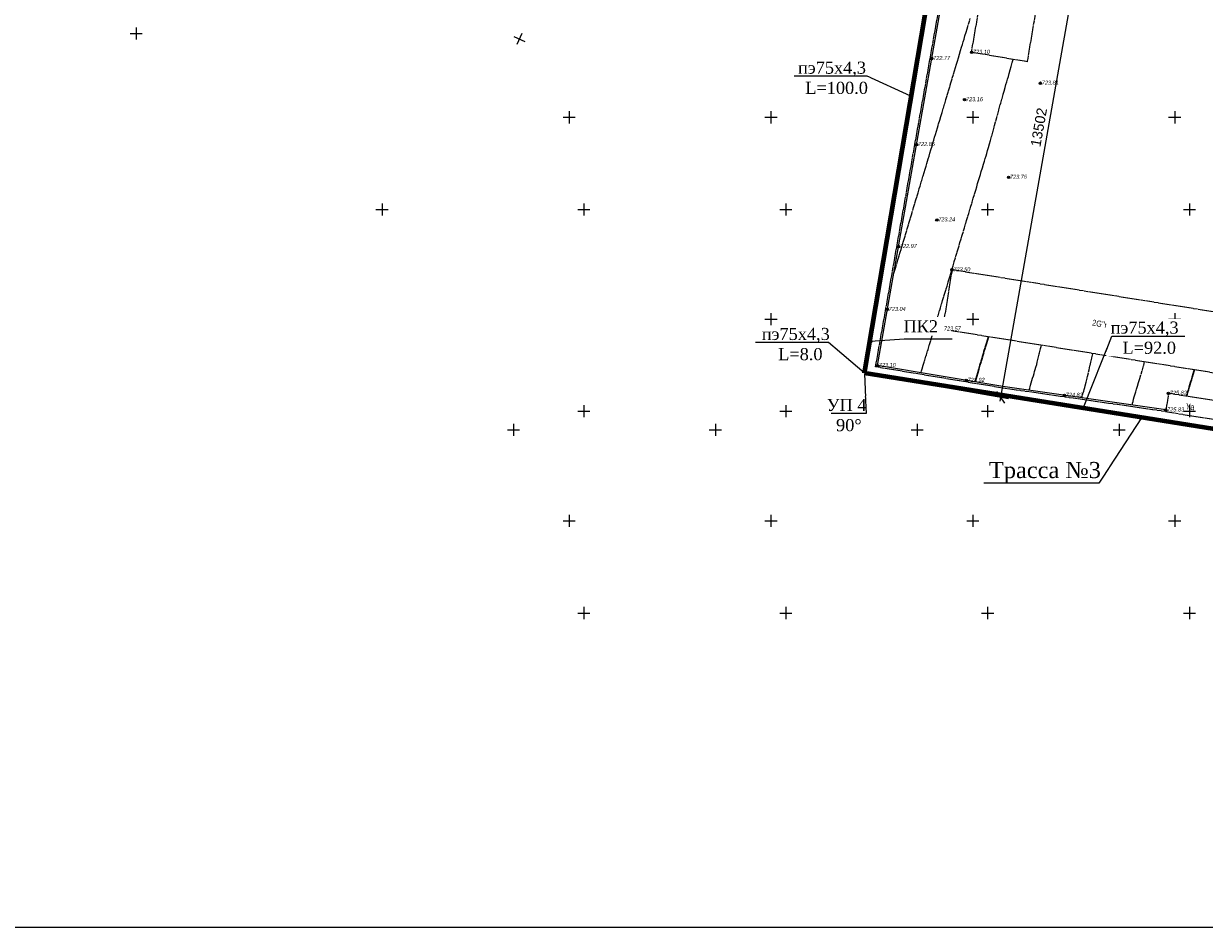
# Model space of a CAD drawing. Header units: millimetres. Extents: x 366033 to 446362, y 4247208 to 4265071.
# Tile 31 of 159: x 435771 to 436063, y 4250895 to 4251119. Entities that reach past the tile are written whole.
import ezdxf
from ezdxf import colors
from ezdxf.entities.mleader import LeaderData, LeaderLine
from ezdxf.enums import TextEntityAlignment as Align
from ezdxf.math import Vec2, Vec3

# ---------------------------------------------------------------- set-up
doc = ezdxf.new("R2010")
doc.units = ezdxf.units.MM
doc.header["$PDMODE"] = 32
doc.header["$PDSIZE"] = 0.6
for name, pattern in [('Build_Contour_Notresid_m1', [1, 1, 0]), ('Fence_Stone_Contour_Mr1m_m1', [1, 1, 0]), ('Relef_Horizontal_Basic_m1', [1, 1, 0]), ('Relef_Horizontal_Bold_m1', [1, 1, 0])]:
    doc.linetypes.add(name, pattern=pattern)
for name, color, linetype, true_color in [('BUILD_NORES_CNTUR_P', 7, 'Continuous', 0x000000), ('BUILD_NORES_TITLE_T', 7, 'Continuous', 0x000000), ('FENCE_GRDRL_#####_L', 7, 'Continuous', 0x000000), ('GEODS_POINT_GRID#_B', 7, 'Continuous', 0x000000), ('RELEF_HRZNT_BASIC_L', 7, 'Continuous', 0x000000), ('RELEF_HRZNT_BOLD#_L', 7, 'Continuous', 0x000000), ('RELEF_POINT_PICKT_B', 7, 'Continuous', 0x000000), ('RELEF_POINT_PICKT_T', 7, 'Continuous', 0x000000)]:
    doc.layers.add(name, color=color, linetype=linetype, true_color=true_color)
doc.layers.add('КАБЕЛ', color=20, linetype='Continuous', lineweight=50)
doc.layers.add('стен', color=7, linetype='Continuous')
doc.styles.add('ISOPEUR', font='isocpeui.ttf')
doc.styles.add('style1', font='arial.ttf', dxfattribs={"height": 2.5})
doc.styles.add('Д-431 (Arial Narrow К)', font='ARIALNI.TTF', dxfattribs={"height": 1})
doc.styles.add('Р-131 (Arial Narrow)', font='ARIALN.TTF', dxfattribs={"height": 1})
doc.linetypes.add('Fence_Stone_Mr1m_08_m1', pattern='A,8,[1,Topography.shx,S=0.8,R=90,X=0,Y=0],0', length=8)
doc.dimstyles.new('ISO-25$0', dxfattribs={"dimtxt": 2.5, "dimasz": 2.5, "dimexe": 2, "dimexo": 1, "dimgap": 1, "dimtad": 1, "dimdec": 0, "dimlfac": 100, "dimtxsty": 'style1', "dimblk": 'OBLIQUE', "dimcen": 2, "dimdle": 1, "dimadec": 0, "dimazin": 0, "dimtfac": 1, "dimtdec": 0, "dimtmove": 0, "dimatfit": 3, "dimldrblk": 'OBLIQUE', "dimfxl": 1, "dimarcsym": 0})

# ---------------------------------------------------------------- blocks, each defined once
blk = doc.blocks.new('CrossCoord_m1')
at = {"layer": 'GEODS_POINT_GRID#_B', "color": 3, "lineweight": 20, "true_color": 0x00ff00, "flags": 128}
for points in [[(-3, 0), (3, 0)], [(0, 3), (0, -3)]]:
    blk.add_lwpolyline(points, dxfattribs=at)
blk = doc.blocks.new('PointHight_m1')
at = {"layer": 'RELEF_POINT_PICKT_B', "linetype": 'Continuous', "lineweight": 15, "true_color": 0x000000}
h = blk.add_hatch(color=18, dxfattribs=at)
edge = h.paths.add_edge_path()
edge.add_arc((0, 0), 0.3, 0, 360)
at = {"layer": 'RELEF_POINT_PICKT_B', "color": 18, "linetype": 'Continuous', "lineweight": 15, "true_color": 0x000000}
blk.add_circle((0, 0), 0.3, dxfattribs=at)
blk.add_point((0, 0), dxfattribs=at)
blk = doc.blocks.new('_Oblique')
at = {"color": 0, "linetype": 'ByBlock', "lineweight": -2}
blk.add_line((-0.5, -0.5), (0.5, 0.5), dxfattribs=at)
blk = doc.blocks.new('*D378')
at = {"color": 0, "lineweight": -2, "transparency": 16777216}
for p, q in [((436002.41, 4251165.14), (436038.09, 4251158.85)), ((436036.29, 4251160.18), (436012.5, 4251025.24)), ((435978.97, 4251032.17), (436014.64, 4251025.88))]:
    blk.add_line(p, q, dxfattribs=at)
at = {"layer": 'Defpoints', "color": 0, "lineweight": 0, "transparency": 16777216}
for p in [(436001.43, 4251165.31), (435977.98, 4251032.34), (436012.67, 4251026.23)]:
    blk.add_point(p, dxfattribs=at)
at = {"color": 0, "lineweight": -2, "transparency": 16777216, "xscale": 2.5, "yscale": 2.5, "zscale": 2.5}
for p, rotation in [((436036.12, 4251159.19), 79.9995722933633), ((436012.67, 4251026.23), 259.9995722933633)]:
    blk.add_blockref('_Oblique', p, dxfattribs=dict(at, rotation=rotation))
at = {"color": 0, "lineweight": 0, "transparency": 16777216, "insert": (436022.15, 4251093.11), "char_height": 2.5, "attachment_point": 5, "rotation": 79.9996, "style": 'style1'}
blk.add_mtext('13502', dxfattribs=at)

msp = doc.modelspace()

# ---------------------------------------------------------------- hatches: boundary and pattern name
at = {"layer": 'стен'}
h = msp.add_hatch(color=256, dxfattribs=at)
h.dxf.hatch_style = 1
edge = h.paths.add_edge_path()
edge.add_arc((435980.298, 4251040.067), 0.45, 0, 360)

# ---------------------------------------------------------------- linework, layer by layer
at = {"color": 5, "lineweight": 80}
for p, q in [((435978.967, 4251032.178, -714.377), (436001.428, 4251165.311, -714.377)), ((436083.56, 4251015.467, -714.377), (435978.967, 4251032.178, -714.377))]:
    msp.add_line(p, q, dxfattribs=at)
msp.add_circle((435980.298, 4251040.067, -889.678), 0.45)
at = {"layer": 'BUILD_NORES_CNTUR_P', "color": 18, "linetype": 'Build_Contour_Notresid_m1', "lineweight": 13, "true_color": 0x000000, "elevation": -714.377, "flags": 128}
for points in [[(436005.489, 4251111.676), (436008.95, 4251132.08), (436022.7, 4251129.747), (436019.238, 4251109.343)], [(435998.283, 4251043.118), (436075.126, 4251030.765), (436077.484, 4251045.431), (436000.641, 4251057.785)], [(436053.536, 4251022.668), (436065.6, 4251020.75), (436066.32, 4251025.274), (436054.255, 4251027.193)]]:
    msp.add_lwpolyline(points, close=True, dxfattribs=at)
at = {"layer": 'FENCE_GRDRL_#####_L', "color": 18, "linetype": 'Fence_Stone_Mr1m_08_m1', "lineweight": 13, "true_color": 0x000000, "elevation": -714.377, "flags": 128}
msp.add_lwpolyline([(436053.593, 4251023.064), (436013.218, 4251028.892), (435982.179, 4251034.074), (435992.744, 4251093.875), (436009.125, 4251186.275), (436004.035, 4251185.581), (435981.64, 4251183.789), (435971.813, 4251182.988)], dxfattribs=at)
at = {"layer": 'FENCE_GRDRL_#####_L', "color": 18, "linetype": 'Fence_Stone_Contour_Mr1m_m1', "lineweight": 13, "true_color": 0x000000, "elevation": -714.377, "flags": 128}
msp.add_lwpolyline([(436053.536, 4251022.668), (436013.157, 4251028.497), (435981.715, 4251033.746), (435992.35, 4251093.945), (436008.638, 4251185.818), (436004.063, 4251185.182), (435981.668, 4251183.39), (435971.845, 4251182.589), (435971.813, 4251182.988)], dxfattribs=at)
at = {"layer": 'RELEF_HRZNT_BASIC_L', "color": 34, "linetype": 'Relef_Horizontal_Basic_m1', "lineweight": 15, "true_color": 0xa55200}
for points, elevation in [([(435986.158, 4251056.594), (435986.192, 4251056.71), (435986.272, 4251056.976), (435986.413, 4251057.447), (435986.633, 4251058.183), (435986.941, 4251059.211), (435987.261, 4251060.28), (435987.567, 4251061.303), (435987.833, 4251062.191), (435988.033, 4251062.86), (435988.141, 4251063.222), (435988.232, 4251063.524), (435988.302, 4251063.76), (435988.373, 4251063.995), (435988.463, 4251064.297), (435988.568, 4251064.646), (435988.8, 4251065.424), (435989.14, 4251066.56), (435989.566, 4251067.983), (435990.056, 4251069.62), (435990.589, 4251071.401), (435991.144, 4251073.254), (435991.699, 4251075.108), (435992.232, 4251076.89), (435992.723, 4251078.53), (435993.15, 4251079.956), (435993.491, 4251081.097), (435993.726, 4251081.881), (435993.984, 4251082.745), (435994.203, 4251083.477), (435994.396, 4251084.12), (435994.575, 4251084.719), (435994.754, 4251085.318), (435994.947, 4251085.961), (435995.166, 4251086.693), (435995.424, 4251087.557), (435995.688, 4251088.439), (435995.922, 4251089.22), (435996.137, 4251089.938), (435996.345, 4251090.632), (435996.557, 4251091.342), (435996.785, 4251092.104), (435997.041, 4251092.959), (435997.336, 4251093.944), (435997.602, 4251094.835), (435997.889, 4251095.794), (435998.193, 4251096.807), (435998.508, 4251097.859), (435998.83, 4251098.936), (435999.154, 4251100.021), (435999.477, 4251101.1), (435999.794, 4251102.158), (436000.1, 4251103.18), (436000.391, 4251104.151), (436000.721, 4251105.255), (436001.014, 4251106.236), (436001.28, 4251107.123), (436001.527, 4251107.947), (436001.763, 4251108.738), (436001.999, 4251109.526), (436002.243, 4251110.341), (436002.504, 4251111.212), (436002.785, 4251112.152), (436003.019, 4251112.933), (436003.224, 4251113.618), (436003.42, 4251114.272), (436003.625, 4251114.958), (436003.858, 4251115.739), (436004.14, 4251116.678), (436004.382, 4251117.488), (436004.73, 4251118.651), (436005.16, 4251120.088)], 8.623), ([(435992.966, 4251032.273), (435993.008, 4251032.414), (435993.104, 4251032.732), (435993.272, 4251033.293), (435993.534, 4251034.169), (435993.905, 4251035.41), (435994.302, 4251036.737), (435994.7, 4251038.064), (435995.072, 4251039.31), (435995.396, 4251040.39), (435995.644, 4251041.221), (435995.794, 4251041.72), (435995.937, 4251042.199), (435996.051, 4251042.578), (435996.154, 4251042.925), (435996.268, 4251043.305), (435996.411, 4251043.783), (435996.57, 4251044.315), (435996.875, 4251045.334), (435997.293, 4251046.728), (435997.788, 4251048.384), (435998.328, 4251050.187), (435998.877, 4251052.024), (435999.404, 4251053.782), (435999.872, 4251055.348), (436000.249, 4251056.607), (436000.501, 4251057.448), (436000.593, 4251057.755), (436000.621, 4251057.85), (436000.694, 4251058.095), (436000.899, 4251058.779), (436001.214, 4251059.832), (436001.619, 4251061.186), (436002.094, 4251062.772), (436002.617, 4251064.52), (436003.168, 4251066.361), (436003.727, 4251068.228), (436004.272, 4251070.049), (436004.783, 4251071.757), (436005.24, 4251073.283), (436005.621, 4251074.557), (436005.906, 4251075.511), (436006.221, 4251076.56), (436006.502, 4251077.5), (436006.757, 4251078.353), (436006.994, 4251079.145), (436007.22, 4251079.899), (436007.442, 4251080.641), (436007.667, 4251081.393), (436007.903, 4251082.181), (436008.156, 4251083.029), (436008.43, 4251083.939), (436008.664, 4251084.709), (436008.871, 4251085.386), (436009.063, 4251086.017), (436009.254, 4251086.648), (436009.457, 4251087.326), (436009.683, 4251088.098), (436009.947, 4251089.012), (436010.187, 4251089.863), (436010.483, 4251090.93), (436010.822, 4251092.164), (436011.19, 4251093.514), (436011.575, 4251094.931), (436011.965, 4251096.365), (436012.345, 4251097.767), (436012.705, 4251099.088), (436013.029, 4251100.276), (436013.307, 4251101.284), (436013.524, 4251102.061), (436013.787, 4251102.976), (436014.011, 4251103.735), (436014.21, 4251104.4), (436014.402, 4251105.034), (436014.601, 4251105.7), (436014.824, 4251106.459), (436015.087, 4251107.373), (436015.308, 4251108.161), (436015.645, 4251109.378), (436015.796, 4251109.927)], 9.123), ([(436019.751, 4251028.022), (436019.77, 4251028.089), (436019.811, 4251028.228), (436019.877, 4251028.454), (436019.974, 4251028.786), (436020.109, 4251029.25), (436020.261, 4251029.768), (436020.429, 4251030.34), (436020.614, 4251030.966), (436020.795, 4251031.565), (436020.957, 4251032.087), (436021.112, 4251032.578), (436021.267, 4251033.086), (436021.434, 4251033.659), (436021.622, 4251034.343), (436021.766, 4251034.919), (436022.004, 4251035.901), (436022.318, 4251037.221), (436022.692, 4251038.809), (436022.779, 4251039.18)], 10.123), ([(436032.805, 4251026.065), (436032.814, 4251026.098), (436032.832, 4251026.17), (436032.864, 4251026.294), (436032.914, 4251026.488), (436032.993, 4251026.778), (436033.063, 4251027.012), (436033.161, 4251027.328), (436033.279, 4251027.711), (436033.409, 4251028.149), (436033.542, 4251028.629), (436033.651, 4251029.072), (436033.872, 4251029.998), (436034.188, 4251031.332), (436034.58, 4251032.999), (436035.033, 4251034.925), (436035.528, 4251037.035), (436035.55, 4251037.127)], 10.623), ([(436045.259, 4251024.267), (436045.279, 4251024.342), (436045.32, 4251024.502), (436045.387, 4251024.763), (436045.487, 4251025.153), (436045.629, 4251025.707), (436045.795, 4251026.334), (436045.987, 4251027.032), (436046.141, 4251027.559), (436046.344, 4251028.216), (436046.586, 4251028.991), (436046.859, 4251029.872), (436047.157, 4251030.845), (436047.471, 4251031.9), (436047.793, 4251033.022), (436048.115, 4251034.201), (436048.339, 4251035.071)], 11.123)]:
    msp.add_lwpolyline(points, dxfattribs=dict(at, elevation=elevation))
at = {"layer": 'RELEF_HRZNT_BOLD#_L', "color": 34, "linetype": 'Relef_Horizontal_Bold_m1', "lineweight": 30, "true_color": 0xa55200}
for points, elevation in [([(436006.376, 4251030.065), (436006.413, 4251030.191), (436006.49, 4251030.452), (436006.611, 4251030.867), (436006.785, 4251031.464), (436007.023, 4251032.281), (436007.284, 4251033.175), (436007.569, 4251034.147), (436007.876, 4251035.196), (436008.207, 4251036.322), (436008.563, 4251037.524), (436008.874, 4251038.563), (436009.162, 4251039.497), (436009.433, 4251040.362), (436009.695, 4251041.193), (436009.721, 4251041.279)], 9.623), ([(436058.757, 4251026.477), (436058.862, 4251026.88), (436059.004, 4251027.411), (436059.178, 4251028.035), (436059.364, 4251028.682), (436059.544, 4251029.28), (436059.726, 4251029.871), (436059.92, 4251030.494), (436060.135, 4251031.191), (436060.381, 4251032.002), (436060.569, 4251032.621), (436060.713, 4251033.082)], 11.623)]:
    msp.add_lwpolyline(points, dxfattribs=dict(at, elevation=elevation))

# ---------------------------------------------------------------- block references
at = {"layer": 'GEODS_POINT_GRID#_B', "color": 3, "true_color": 0x00ff00, "xscale": 0.5, "yscale": 0.5, "zscale": 0.5}
for p in [(435798.571, 4251116.333, -714.377), (435905.797, 4251095.579, -714.377), (435955.797, 4251095.579, -714.377), (436005.797, 4251095.579, -714.377), (436055.797, 4251095.579, -714.377), (435859.469, 4251072.756, -714.377), (435909.469, 4251072.756, -714.377), (435959.469, 4251072.756, -714.377), (436009.469, 4251072.756, -714.377), (436059.469, 4251072.756, -714.377), (435955.797, 4251045.579, -714.377), (436005.797, 4251045.579, -714.377), (436055.797, 4251045.579, -714.377), (435909.469, 4251022.756, -714.377), (435959.469, 4251022.756, -714.377), (436009.469, 4251022.756, -714.377), (436059.469, 4251022.756, -714.377), (435892.028, 4251018.174, -700.485), (435942.028, 4251018.174, -700.485), (435992.028, 4251018.174, -700.485), (435905.797, 4250995.579, -714.377), (435955.797, 4250995.579, -714.377), (436005.797, 4250995.579, -714.377), (436055.797, 4250995.579, -714.377), (435909.469, 4250972.756, -714.377), (435959.469, 4250972.756, -714.377), (436009.469, 4250972.756, -714.377), (436059.469, 4250972.756, -714.377)]:
    msp.add_blockref('CrossCoord_m1', p, dxfattribs=at)
at = {"layer": 'GEODS_POINT_GRID#_B', "color": 3, "true_color": 0x00ff00, "xscale": 0.5, "yscale": 0.5, "zscale": 0.5, "rotation": 334.5559210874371}
msp.add_blockref('CrossCoord_m1', (435893.491, 4251114.984, -714.377), dxfattribs=at)
at = {"layer": 'RELEF_POINT_PICKT_B', "color": 18, "true_color": 0x000000, "xscale": 0.5, "yscale": 0.5, "zscale": 0.5}
for p in [(436005.489, 4251111.676, 8.724), (436005.489, 4251111.676, 8.724), (435995.628, 4251110.144, 8.39), (435995.628, 4251110.144, 8.39), (436022.546, 4251104.03, 9.433), (436022.546, 4251104.03, 9.433), (436003.747, 4251099.927, 8.787), (436003.747, 4251099.927, 8.787), (435991.852, 4251088.828, 8.482), (435991.852, 4251088.828, 8.482), (436014.658, 4251080.716, 9.378), (436014.658, 4251080.716, 9.378), (435996.89, 4251070.148, 8.86), (435996.89, 4251070.148, 8.86), (435987.387, 4251063.55, 8.592), (435987.387, 4251063.55, 8.592), (436000.641, 4251057.785, 9.124), (436000.641, 4251057.785, 9.124), (435984.634, 4251047.968, 8.66), (435984.634, 4251047.968, 8.66), (435998.283, 4251043.118, 9.196), (435998.283, 4251043.118, 9.196), (435982.179, 4251034.074, 8.721), (435982.179, 4251034.074, 8.721), (436004.184, 4251030.4, 9.541), (436004.184, 4251030.4, 9.541), (436028.472, 4251026.69, 10.449), (436028.472, 4251026.69, 10.449), (436054.255, 4251027.193, 11.441), (436054.255, 4251027.193, 11.441), (436053.593, 4251023.064, 11.457), (436053.593, 4251023.064, 11.457)]:
    msp.add_blockref('PointHight_m1', p, dxfattribs=at)

# ---------------------------------------------------------------- texts
at = {"layer": 'BUILD_NORES_TITLE_T', "color": 18, "true_color": 0x000000, "style": 'Р-131 (Arial Narrow)'}
for s, rotation, p in [("2G'Ya", 350.86729, (436037.831, 4251044.343, -714.377)), ('Ya', 350.70637, (436059.627, 4251023.884, -714.377))]:
    msp.add_text(s, height=1.5, rotation=rotation, dxfattribs=at).set_placement(p, align=Align.MIDDLE)
at = {"layer": 'RELEF_POINT_PICKT_T', "color": 18, "true_color": 0x000000, "style": 'Д-431 (Arial Narrow К)'}
for s, p in [('723.10', (436005.839, 4251111.811, -714.377)), ('723.10', (436005.839, 4251111.811, -714.377)), ('722.77', (435995.978, 4251110.279, -714.377)), ('722.77', (435995.978, 4251110.279, -714.377)), ('723.81', (436022.896, 4251104.165, -714.377)), ('723.81', (436022.896, 4251104.165, -714.377)), ('723.16', (436004.097, 4251100.062, -714.377)), ('723.16', (436004.097, 4251100.062, -714.377)), ('722.86', (435992.202, 4251088.963, -714.377)), ('722.86', (435992.202, 4251088.963, -714.377)), ('723.76', (436015.008, 4251080.851, -714.377)), ('723.76', (436015.008, 4251080.851, -714.377)), ('723.24', (435997.24, 4251070.283, -714.377)), ('723.24', (435997.24, 4251070.283, -714.377)), ('722.97', (435987.737, 4251063.685, -714.377)), ('722.97', (435987.737, 4251063.685, -714.377)), ('723.50', (436000.991, 4251057.92, -714.377)), ('723.50', (436000.991, 4251057.92, -714.377)), ('723.04', (435984.984, 4251048.103, -714.377)), ('723.04', (435984.984, 4251048.103, -714.377)), ('723.57', (435998.633, 4251043.253, -714.377)), ('723.57', (435998.633, 4251043.253, -714.377)), ('723.10', (435982.529, 4251034.209, -714.377)), ('723.10', (435982.529, 4251034.209, -714.377)), ('723.92', (436004.534, 4251030.535, -714.377)), ('723.92', (436004.534, 4251030.535, -714.377)), ('724.83', (436028.822, 4251026.825, -714.377)), ('724.83', (436028.822, 4251026.825, -714.377)), ('725.82', (436054.605, 4251027.328, -714.377)), ('725.82', (436054.605, 4251027.328, -714.377)), ('725.83', (436053.943, 4251023.199, -714.377)), ('725.83', (436053.943, 4251023.199, -714.377))]:
    msp.add_text(s, height=1, dxfattribs=at).set_placement(p, align=Align.MIDDLE_LEFT)

# ---------------------------------------------------------------- next in the draw order: leaders
at = {"layer": 'КАБЕЛ', "color": 6, "lineweight": 25}
ml = msp.add_multileader_mtext('Standard', dxfattribs=at)
ml.set_content('{\\fTimes New Roman|b0|i0|c204|p18;\\C1;УП 4\\P 90%%D}', color=159, style='ISOPEUR')
ml.set_leader_properties(lineweight=20)
ml.build(insert=Vec2(0, 0))
ml.multileader.update_dxf_attribs({"text_left_attachment_type": 6, "text_right_attachment_type": 6, "dogleg_length": 74.065, "arrow_head_size": 0.143})
ctx = ml.context
ctx.base_point, ctx.char_height, ctx.arrow_head_size, ctx.landing_gap_size, ctx.plane_origin = Vec3(435969.736, 4251022.211, -714.377), 3, 0.143, 0.0713, Vec3(436033.245, 4250980.942, -714.377)
ctx.left_attachment, ctx.right_attachment, ctx.text_align_type = 6, 6, 1
notes = []
notes.append((ctx, [(1, (1, 1, 0), (435979.356, 4251022.211, -714.377), (-1, 0), 0.0298, [(0, [(435978.966, 4251032.171, -714.377)], 0, [])])]))
ctx.mtext.insert, ctx.mtext.width, ctx.mtext.alignment, ctx.mtext.flow_direction = Vec3(435974.531, 4251025.811, -714.377), 15.85556, 2, 5
ctx.mtext.has_bg_fill, ctx.mtext.bg_color, ctx.mtext.bg_scale_factor, ctx.mtext.bg_transparency, ctx.mtext.use_window_bg_color = 1, -1073741824, 1.2, 0, 1
ml = msp.add_multileader_mtext('Standard', dxfattribs=at)
ml.set_content('{\\fTimes New Roman|b0|i0|c204|p18;\\C6;Трасса №3}', color=159, style='ISOPEUR')
ml.set_leader_properties(lineweight=20)
ml.build(insert=Vec2(0, 0))
ml.multileader.update_dxf_attribs({"text_left_attachment_type": 6, "text_right_attachment_type": 6, "dogleg_length": 74.065, "arrow_head_size": 0.143})
ctx = ml.context
ctx.base_point, ctx.char_height, ctx.arrow_head_size, ctx.landing_gap_size, ctx.plane_origin = Vec3(436010.361, 4251004.929, -714.377), 4.00002, 0.143, 0.0713, Vec3(436064.527, 4250931.865, -714.377)
ctx.left_attachment, ctx.right_attachment, ctx.text_align_type = 6, 6, 1
notes.append((ctx, [(1, (1, 1, 0), (436036.976, 4251004.929, -714.377), (-1, 0), 0.0298, [(0, [(436047.681, 4251021.199, -714.377)], 0, [])])]))
ctx.mtext.insert, ctx.mtext.width, ctx.mtext.alignment, ctx.mtext.flow_direction = Vec3(436023.653, 4251010.192, -714.377), 30.14425, 2, 5
ctx.mtext.has_bg_fill, ctx.mtext.bg_color, ctx.mtext.bg_scale_factor, ctx.mtext.bg_transparency, ctx.mtext.use_window_bg_color = 1, -1073741824, 1.2, 0, 1
for ctx, leaders in notes:
    for number, flags, end, landing, length, lines in leaders:
        leader = LeaderData()
        leader.index, (leader.has_last_leader_line, leader.has_dogleg_vector, leader.attachment_direction) = number, flags
        leader.last_leader_point, leader.dogleg_vector, leader.dogleg_length = Vec3(end), Vec3(landing), length
        for number, points, colour, breaks in lines:
            line = LeaderLine()
            line.index, line.vertices, line.color, line.breaks = number, Vec3.list(points), colors.encode_raw_color(colour), breaks
            leader.lines.append(line)
        ctx.leaders.append(leader)

# ---------------------------------------------------------------- next in the draw order: block references
at = {"layer": 'GEODS_POINT_GRID#_B', "color": 3, "true_color": 0x00ff00, "xscale": 0.5, "yscale": 0.5, "zscale": 0.5}
msp.add_blockref('CrossCoord_m1', (436042.028, 4251018.174, -700.485), dxfattribs=at)

# ---------------------------------------------------------------- next in the draw order: dimensions: what is measured, and where the dimension line sits
at = {"color": 0, "lineweight": 0}
dim = msp.add_aligned_dim(p1=(436001.428, 4251165.311, -714.377), p2=(435977.981, 4251032.345, -714.377), distance=35.223, dimstyle='ISO-25$0', dxfattribs=at)
dim.commit()
dim.dimension.update_dxf_attribs({"geometry": '*D378', "text_midpoint": (436022.15, 4251093.107, -714.377)})

# ---------------------------------------------------------------- next in the draw order: leaders
at = {"layer": 'КАБЕЛ', "color": 6, "lineweight": 25}
ml = msp.add_multileader_mtext('Standard', dxfattribs=at)
ml.set_content('{\\fTimes New Roman|b0|i0|c204|p18;\\C1;пэ75х4,3 \\P  L=100.0}', color=159, style='ISOPEUR')
ml.set_leader_properties(lineweight=20)
ml.build(insert=Vec2(0, 0))
ml.multileader.update_dxf_attribs({"text_left_attachment_type": 6, "text_right_attachment_type": 6, "dogleg_length": 0.0298, "arrow_head_size": 0.143})
ctx = ml.context
ctx.base_point, ctx.char_height, ctx.arrow_head_size, ctx.landing_gap_size, ctx.plane_origin = Vec3(435962.239, 4251105.778, -714.377), 3, 0.143, 0.0713, Vec3(436076.181, 4251087.214, -714.377)
ctx.left_attachment, ctx.right_attachment, ctx.text_align_type = 6, 6, 1
notes = []
notes.append((ctx, [(1, (1, 1, 0), (435979.64, 4251105.778, -714.377), (-1, 0), 0.0298, [(0, [(435990.537, 4251100.759, -714.377)], 0, [])])]))
ctx.mtext.insert, ctx.mtext.width, ctx.mtext.defined_height, ctx.mtext.alignment, ctx.mtext.flow_direction = Vec3(435970.925, 4251109.378, -714.377), 17.85803, 6.334, 2, 5
ctx.mtext.has_bg_fill, ctx.mtext.bg_color, ctx.mtext.bg_scale_factor, ctx.mtext.bg_transparency, ctx.mtext.use_window_bg_color = 1, -1073741824, 1.2, 0, 1
ml = msp.add_multileader_mtext('Standard', dxfattribs=at)
ml.set_content('{\\fTimes New Roman|b0|i0|c204|p18;\\H0.75x;\\C1;ПК2\\H1.33334x; }', color=159, style='ISOPEUR')
ml.set_leader_properties(lineweight=20)
ml.build(insert=Vec2(0, 0))
ml.multileader.update_dxf_attribs({"text_left_attachment_type": 6, "text_right_attachment_type": 6, "dogleg_length": 74.065, "arrow_head_size": 0.143})
ctx = ml.context
ctx.base_point, ctx.char_height, ctx.arrow_head_size, ctx.landing_gap_size, ctx.plane_origin = Vec3(435988.782, 4251040.701, -714.377), 4.00002, 0.143, 0.0713, Vec3(436028.457, 4250971.31, -714.377)
ctx.left_attachment, ctx.right_attachment, ctx.text_align_type = 6, 6, 1
notes.append((ctx, [(0, (1, 1, 0), (435988.753, 4251040.701, -714.377), (1, 0), 0.0298, [(0, [(435980.298, 4251040.067, -714.377)], 0, [])])]))
ctx.mtext.insert, ctx.mtext.width, ctx.mtext.defined_height, ctx.mtext.alignment, ctx.mtext.flow_direction = Vec3(435992.906, 4251045.301, -714.377), 13.47021, 4.027, 2, 5
ctx.mtext.has_bg_fill, ctx.mtext.bg_color, ctx.mtext.bg_scale_factor, ctx.mtext.bg_transparency, ctx.mtext.use_window_bg_color = 1, -1073741824, 1.2, 0, 1
ml = msp.add_multileader_mtext('Standard', dxfattribs=at)
ml.set_content('{\\fTimes New Roman|b0|i0|c204|p18;\\C1;пэ75х4,3 \\P  L=92.0}', color=159, style='ISOPEUR')
ml.set_leader_properties(lineweight=20)
ml.build(insert=Vec2(0, 0))
ml.multileader.update_dxf_attribs({"text_left_attachment_type": 6, "text_right_attachment_type": 6, "dogleg_length": 0.0298, "arrow_head_size": 0.143})
ctx = ml.context
ctx.base_point, ctx.char_height, ctx.arrow_head_size, ctx.landing_gap_size, ctx.plane_origin = Vec3(436040.29, 4251041.382, -714.377), 3, 0.143, 0.0713, Vec3(436152.989, 4251022.818, -714.377)
ctx.left_attachment, ctx.right_attachment, ctx.text_align_type = 6, 6, 1
notes.append((ctx, [(0, (1, 1, 0), (436040.26, 4251041.382, -714.377), (1, 0), 0.0298, [(0, [(436033.17, 4251023.518, -714.377)], 0, [])])]))
ctx.mtext.insert, ctx.mtext.width, ctx.mtext.defined_height, ctx.mtext.alignment, ctx.mtext.flow_direction = Vec3(436048.354, 4251044.982, -714.377), 17.85803, 6.334, 2, 5
ctx.mtext.has_bg_fill, ctx.mtext.bg_color, ctx.mtext.bg_scale_factor, ctx.mtext.bg_transparency, ctx.mtext.use_window_bg_color = 1, -1073741824, 1.2, 0, 1
for ctx, leaders in notes:
    for number, flags, end, landing, length, lines in leaders:
        leader = LeaderData()
        leader.index, (leader.has_last_leader_line, leader.has_dogleg_vector, leader.attachment_direction) = number, flags
        leader.last_leader_point, leader.dogleg_vector, leader.dogleg_length = Vec3(end), Vec3(landing), length
        for number, points, colour, breaks in lines:
            line = LeaderLine()
            line.index, line.vertices, line.color, line.breaks = number, Vec3.list(points), colors.encode_raw_color(colour), breaks
            leader.lines.append(line)
        ctx.leaders.append(leader)

# ---------------------------------------------------------------- next in the draw order: leaders
ml = msp.add_multileader_mtext('Standard', dxfattribs=at)
ml.set_content('{\\fTimes New Roman|b0|i0|c204|p18;\\C1;пэ75х4,3 \\P  L=8.0}', color=159, style='ISOPEUR')
ml.set_leader_properties(lineweight=20)
ml.build(insert=Vec2(0, 0))
ml.multileader.update_dxf_attribs({"text_left_attachment_type": 6, "text_right_attachment_type": 6, "dogleg_length": 0.0298, "arrow_head_size": 0.143})
ctx = ml.context
ctx.base_point, ctx.char_height, ctx.arrow_head_size, ctx.landing_gap_size, ctx.plane_origin = Vec3(435953.889, 4251039.806, -714.377), 3, 0.143, 0.0713, Vec3(436066.588, 4251021.242, -714.377)
ctx.left_attachment, ctx.right_attachment, ctx.text_align_type = 6, 6, 1
notes = []
notes.append((ctx, [(1, (1, 1, 0), (435970.048, 4251039.806, -714.377), (-1, 0), 0.0298, [(0, [(435978.967, 4251032.178, -714.377)], 0, [])])]))
ctx.mtext.insert, ctx.mtext.width, ctx.mtext.defined_height, ctx.mtext.alignment, ctx.mtext.flow_direction = Vec3(435961.953, 4251043.406, -714.377), 17.85803, 6.334, 2, 5
ctx.mtext.has_bg_fill, ctx.mtext.bg_color, ctx.mtext.bg_scale_factor, ctx.mtext.bg_transparency, ctx.mtext.use_window_bg_color = 1, -1073741824, 1.2, 0, 1
for ctx, leaders in notes:
    for number, flags, end, landing, length, lines in leaders:
        leader = LeaderData()
        leader.index, (leader.has_last_leader_line, leader.has_dogleg_vector, leader.attachment_direction) = number, flags
        leader.last_leader_point, leader.dogleg_vector, leader.dogleg_length = Vec3(end), Vec3(landing), length
        for number, points, colour, breaks in lines:
            line = LeaderLine()
            line.index, line.vertices, line.color, line.breaks = number, Vec3.list(points), colors.encode_raw_color(colour), breaks
            leader.lines.append(line)
        ctx.leaders.append(leader)

# ---------------------------------------------------------------- next in the draw order: linework, layer by layer
at = {"color": 0, "lineweight": 0}
msp.add_lwpolyline([(435715.111, 4251314.871), (436309.111, 4251314.871), (436309.111, 4250894.871), (435715.111, 4250894.871)], close=True, dxfattribs=at)

doc.saveas('drawing.dxf')
